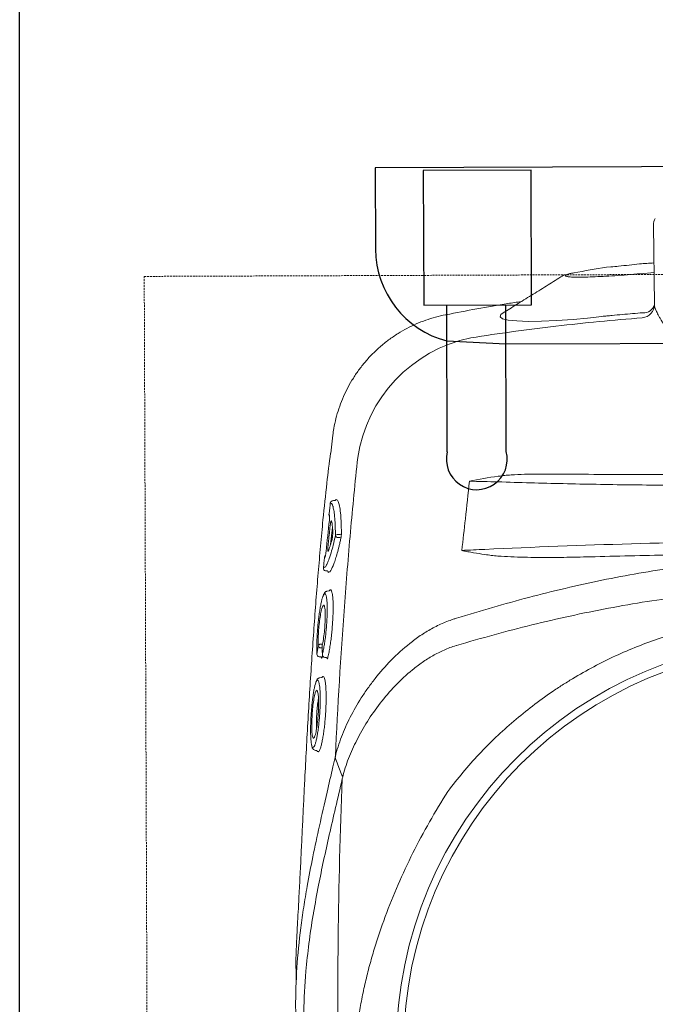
# Model space of a CAD drawing. Header units: inches. Extents: x 1703 to 137267, y -37098 to 14102.
# Tile 61 of 142: x 65373 to 65540, y 7803 to 8061. Entities that reach past the tile are written whole.
import ezdxf

# ---------------------------------------------------------------- set-up
doc = ezdxf.new("R2010")
doc.units = ezdxf.units.IN
doc.header["$MEASUREMENT"] = 0
doc.linetypes.add('11aa1PB-bd$0$11aa1PB-af$0$TRATTEGGIATA', pattern=[0.75, 0.5, -0.25])
doc.layers.add('CKD Equipments', color=252, linetype='Continuous', lineweight=0)
doc.layers.add('FAINTEQUIP', color=252, linetype='Continuous', lineweight=0)
doc.layers.add('elevation line', color=1, linetype='Continuous')
doc.layers.add('EQUIPMENT', color=1, linetype='Continuous')

# ---------------------------------------------------------------- blocks, each defined once
blk = doc.blocks.new('G$C62143A14')
at = {"linetype": 'Continuous', "lineweight": 0}
for p, q in [((133.76, 441.62), (133.99, 420.82)), ((113.93, 429.31), (112.94, 429.15)), ((130.32, 428.9), (133.9, 429.19)), ((79.21, 418.06), (79.21, 418.06)), ((49.55, 386.51), (49, 381.81)), ((49.57, 386.5), (49.57, 386.51)), ((50.37, 369.67), (50.78, 369.47)), ((48.88, 368.7), (48.87, 368.69)), ((49.39, 369.29), (49.5, 369.31)), ((49.44, 362.37), (48.95, 357.79)), ((50.85, 360.49), (51.48, 360.49)), ((51.33, 359.64), (50.86, 359.63)), ((47.71, 350.93), (47.62, 350.94)), ((47.68, 350.93), (48.05, 350.9)), ((48.57, 345.63), (48.03, 345.57)), ((45.34, 329.13), (45.33, 329.04)), ((45.95, 328.38), (46.32, 328.34)), ((46.82, 328.73), (46.75, 328.33)), ((46.79, 328.96), (46.78, 328.89)), ((47.41, 328.22), (47.77, 328.17)), ((46.65, 322.92), (46.12, 322.87)), ((44.97, 303.8), (45.36, 303.77)), ((45.65, 303.41), (45.51, 303.55)), ((45.8, 303.47), (45.65, 303.41)), ((49.57, 299.48), (50.21, 302.26))]:
    blk.add_line(p, q, dxfattribs=at)
at = {"linetype": 'Continuous', "lineweight": 0, "flags": 128}
for points in [[(94.26, 418.59), (93.66, 418.2), (93.46, 417.59), (94.13, 417.09), (95.62, 416.73), (97.89, 416.49), (100.81, 416.39), (104.33, 416.43), (108.32, 416.6), (112.67, 416.91), (116.39, 417.25), (120.19, 417.68), (120.19, 417.68), (120.19, 417.68)], [(50.36, 301.27), (50.36, 301.27), (50.36, 301.27)], [(51.87, 297.29), (51.12, 299.29), (50.37, 301.26)]]:
    blk.add_lwpolyline(points, dxfattribs=at)
at = {"linetype": 'Continuous', "lineweight": 0}
for radius in [106.93, 105]:
    blk.add_circle((173.18, 226), radius, dxfattribs=at)
for centre, radius, start, end in [((137.26, 441.66), 3.5, 149.6525, 180.6162), ((130.52, 420.79), 3.47, 274.6644, 0.6066), ((131.16, 421.56), 2.92, 266.0995, 345.287), ((93.4, 375.11), 37.74, 101.688, 171.5562), ((49.57, 368.62), 0.7, 105.1816, 173.5015), ((49.57, 368.62), 0.695, 105.2693, 173.8356), ((49.23, 365.55), 0.7, 173.3804, 218.7703), ((50.81, 359.83), 0.662, 86.742, 152.268), ((50.9, 360.34), 0.71, 196.8739, 266.2326), ((51.31, 359.28), 0.355, 16.969, 86.1806), ((51.49, 360.82), 0.331, 266.795, 332.1856), ((48.04, 354.42), 0.696, 128.4109, 174.5774), ((47.76, 351.62), 0.697, 174.0499, 258.4519), ((46.34, 331.01), 0.662, 90.4906, 162.5797), ((46.36, 331.4), 0.685, 195.9711, 268.143), ((46.03, 329.07), 0.7, 182.9235, 263.468), ((47.48, 328.91), 0.7, 181.8037, 263.5226)]:
    blk.add_arc(centre, radius, start, end, dxfattribs=at)
for points, knots in [([(133.87, 431.73), (132.61, 431.65), (129.52, 431.46), (126.44, 431.07), (124.61, 430.84)], [0, 0, 0, 0, 0.406128, 1, 1, 1, 1]), ([(112.72, 429.1), (112.54, 429.08), (112.03, 428.98), (111.21, 428.78), (110.45, 428.55), (109.86, 428.32), (109.52, 428.12), (109.39, 428.05)], [0, 0, 0, 0, 0.100787, 0.407598, 0.731303, 0.895894, 1, 1, 1, 1]), ([(112.94, 429.15), (112.46, 429.05), (111.51, 428.84), (110.75, 428.57), (110.53, 428.34), (110.88, 428.16), (111.82, 428.04), (113.29, 427.99), (115.28, 427.99), (117.7, 428.06), (120.5, 428.19), (123.59, 428.37), (126.9, 428.61), (129.18, 428.8), (130.32, 428.9)], [0, 0, 0, 0, 0.082617, 0.165235, 0.248974, 0.332713, 0.416293, 0.499873, 0.583402, 0.66693, 0.750192, 0.833453, 0.916727, 1, 1, 1, 1]), ([(124.61, 430.86), (123.92, 430.81), (120.23, 430.56), (116.76, 429.87), (113.93, 429.31)], [0, 0, 0, 0, 0.187713, 1, 1, 1, 1]), ([(109.39, 428.05), (108.12, 427.23), (105.58, 425.64), (101.69, 423.22), (97.89, 420.88), (95.41, 419.35), (94.24, 418.63)], [0, 0, 0, 0, 0.253353, 0.510138, 0.769176, 1, 1, 1, 1]), ([(99.02, 421.57), (97.86, 421.41), (91.22, 420.48), (84.64, 419.17), (79.21, 418.1)], [0, 0, 0, 0, 0.174606, 1, 1, 1, 1]), ([(120.19, 417.68), (120.42, 417.7), (120.64, 417.73), (121.09, 417.77), (121.76, 417.84), (123.33, 417.99), (124.68, 418.11), (127.37, 418.36), (129.17, 418.51), (130.97, 418.65)], [0, 0, 0, 0, 0.0625, 0.0625, 0.125, 0.25, 0.5, 0.5, 1, 1, 1, 1]), ([(133.99, 420.82), (134, 420.37), (134.2, 419.77), (134.72, 418.63), (134.93, 418.21), (135.3, 417.53), (135.44, 417.29), (135.72, 416.8), (135.87, 416.55), (136.64, 415.25), (137.37, 414.09), (138.58, 412.21), (139, 411.55), (139.88, 410.19), (140.34, 409.49), (141.72, 407.33), (142.68, 405.82), (144.62, 402.65), (145.6, 400.98), (147.49, 397.46), (148.39, 395.64), (149.56, 392.78), (149.93, 391.81), (150.58, 389.81), (150.87, 388.79), (151.1, 387.73)], [0, 0, 0, 0, 0.125, 0.125, 0.1875, 0.1875, 0.21875, 0.21875, 0.25, 0.25, 0.375, 0.375, 0.4375, 0.4375, 0.5, 0.5, 0.625, 0.625, 0.75, 0.75, 0.875, 0.875, 0.9375, 0.9375, 1, 1, 1, 1]), ([(79.19, 418.13), (79.18, 418.13), (78.27, 417.99), (76.52, 417.53), (73.94, 416.74), (71.43, 415.74), (68.99, 414.57), (66.56, 413.17), (64.18, 411.55), (61.88, 409.7), (59.76, 407.69), (57.83, 405.55), (56.09, 403.3), (54.54, 400.95), (53.19, 398.52), (52.04, 396.03), (51.09, 393.49), (50.34, 390.91), (49.81, 388.58), (49.62, 387.11), (49.54, 386.51)], [0, 0, 0, 0, 0.001134, 0.05921, 0.117416, 0.175724, 0.234114, 0.292568, 0.357035, 0.420781, 0.483687, 0.545808, 0.607185, 0.667848, 0.727816, 0.787098, 0.845698, 0.903609, 0.960817, 1, 1, 1, 1]), ([(85.76, 412.06), (89.48, 412.63), (96.91, 413.75), (108.15, 415.16), (119.44, 416.38), (127.01, 417.01), (130.8, 417.33)], [0, 0, 0, 0, 0.249615, 0.499229, 0.749615, 1, 1, 1, 1]), ([(120.19, 417.68), (120.19, 417.68), (120.19, 417.68), (120.19, 417.68), (120.19, 417.68), (120.19, 417.68), (120.19, 417.68)], [0.00000000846, 0.00000000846, 0.00000000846, 0.00000000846, 0.000000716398, 0.000000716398, 0.000000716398, 0.000001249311, 0.000001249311, 0.000001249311, 0.000001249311]), ([(120.19, 417.68), (120.19, 417.68), (120.19, 417.68), (120.19, 417.68), (120.19, 417.68), (120.19, 417.68)], [0, 0, 0, 0, 0.051824, 0.658198, 1, 1, 1, 1]), ([(48.93, 381.81), (48.6, 379.21), (47.9, 373.59), (47.04, 365.37), (46.3, 357.46), (45.69, 350.42), (45.11, 343.22), (44.57, 335.88), (44.05, 328.44), (43.55, 320.81), (43.08, 313.03), (42.64, 305.12), (42.26, 298.03), (41.95, 291.8), (41.68, 286.4), (41.42, 281.01), (41.15, 275.42), (40.92, 270.71), (40.72, 266.92), (40.56, 263.77), (40.38, 260.45), (40.21, 257.38), (40.08, 254.83), (39.98, 252.7), (39.9, 250.79), (39.84, 248.9), (39.83, 247.83), (39.91, 243.32)], [0, 0, 0, 0, 0.063316, 0.137046, 0.187379, 0.237747, 0.288072, 0.337874, 0.387718, 0.437523, 0.488782, 0.540075, 0.591317, 0.625909, 0.660493, 0.695746, 0.730982, 0.771161, 0.791716, 0.812265, 0.841912, 0.872106, 0.896195, 0.920292, 0.944907, 0.969526, 1, 1, 1, 1]), ([(50.21, 302.26), (50.81, 315.39), (51.6, 328.49), (53.06, 348.08), (53.59, 354.61), (54.76, 367.64), (55.39, 374.15), (56.07, 380.65)], [0, 0, 0, 0, 0.5, 0.5, 0.75, 0.75, 1, 1, 1, 1]), ([(92.96, 375.75), (93.53, 375.83), (94.1, 375.9), (95.25, 376.01), (95.82, 376.05), (97.55, 376.17), (98.7, 376.22), (102.15, 376.32), (104.46, 376.33), (106.77, 376.32)], [0, 0, 0, 0, 0.125, 0.125, 0.25, 0.25, 0.5, 0.5, 1, 1, 1, 1]), ([(106.77, 376.32), (114.3, 376.26), (121.85, 376.22), (136.97, 376.2), (144.55, 376.21), (152.13, 376.25)], [0, 0, 0, 0, 0.5, 0.5, 1, 1, 1, 1]), ([(162.82, 373.38), (156.9, 373.34), (151, 373.33), (139.22, 373.37), (133.34, 373.42), (121.64, 373.56), (115.82, 373.67), (104.29, 373.93), (98.57, 374.08), (92.89, 374.27)], [0, 0, 0, 0, 0.25, 0.25, 0.5, 0.5, 0.75, 0.75, 1, 1, 1, 1]), ([(50.29, 369.5), (50.3, 369.54), (50.33, 369.64), (50.35, 369.66), (50.37, 369.67)], [0, 0, 0, 0, 0.370215, 1, 1, 1, 1]), ([(48.88, 368.7), (48.82, 368.23), (48.77, 367.77), (48.72, 367.3), (48.66, 366.75), (48.59, 366.19), (48.53, 365.63)], [0, 0, 0, 0, 0.002, 0.002, 0.002, 0.004411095, 0.004411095, 0.004411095, 0.004411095]), ([(49.6, 367.67), (49.59, 367.74), (49.53, 368), (49.39, 368.32), (49.17, 368.7), (48.97, 368.7), (48.88, 368.7)], [0, 0, 0, 0, 0.074197, 0.28708, 0.641001, 1, 1, 1, 1]), ([(50.1, 369.38), (50.05, 369.37), (49.84, 369.35), (49.64, 369.33), (49.5, 369.31)], [0, 0, 0, 0, 0.205831, 1, 1, 1, 1]), ([(50.22, 360.13), (50.21, 360.96), (50.19, 362.64), (50.06, 364.8), (49.87, 366.58), (49.69, 367.32), (49.6, 367.67)], [0, 0, 0, 0, 0.240852, 0.487107, 0.75984, 1, 1, 1, 1]), ([(50.29, 369.5), (50.29, 369.5), (50.29, 369.5), (50.29, 369.49), (50.28, 369.48), (50.23, 369.43), (50.15, 369.38), (50.1, 369.38), (50.1, 369.38)], [0, 0, 0, 0, 0.014276, 0.209132, 0.380371, 0.579352, 0.841929, 1, 1, 1, 1]), ([(50.78, 369.47), (50.91, 369.23), (51.16, 368.75), (51.45, 367.18), (51.6, 365.66), (51.7, 364.15), (51.76, 362.77), (51.78, 361.37), (51.79, 360.67)], [0, 0, 0, 0, 0.21968, 0.439192, 0.658685, 0.696773, 0.849384, 1, 1, 1, 1]), ([(48.64, 365.54), (48.66, 365.53), (48.67, 365.47), (48.69, 365.36), (48.69, 365.31), (48.69, 365.21), (48.69, 365.15), (48.69, 365.02), (48.69, 364.96), (48.68, 364.81), (48.68, 364.74), (48.66, 364.5), (48.65, 364.33), (48.63, 364.16)], [0, 0, 0, 0, 0.25, 0.25, 0.375, 0.375, 0.5, 0.5, 0.625, 0.625, 0.75, 0.75, 1, 1, 1, 1]), ([(48.27, 357.44), (48.32, 357.9), (48.37, 358.37), (48.42, 358.83), (48.56, 360.13), (48.7, 361.42), (48.84, 362.72)], [0, 0, 0, 0, 0.002, 0.002, 0.002, 0.00758254, 0.00758254, 0.00758254, 0.00758254]), ([(48.84, 362.72), (48.86, 362.83), (48.87, 362.94), (48.9, 363.16), (48.92, 363.26), (48.95, 363.45), (48.97, 363.55), (49.01, 363.71), (49.02, 363.78), (49.08, 363.96), (49.11, 364.04), (49.16, 364.08), (49.17, 364.08), (49.2, 364.05), (49.21, 364.03), (49.21, 363.99)], [0, 0, 0, 0, 0.125, 0.125, 0.25, 0.25, 0.375, 0.375, 0.5, 0.5, 0.75, 0.75, 0.875, 0.875, 1, 1, 1, 1]), ([(49.21, 363.99), (49.25, 363.83), (49.29, 363.65), (49.35, 363.26), (49.38, 363.04), (49.45, 362.33), (49.49, 361.79), (49.52, 361.18)], [0, 0, 0, 0, 0.25, 0.25, 0.5, 0.5, 1, 1, 1, 1]), ([(48.01, 352.76), (48.15, 353.07), (48.49, 353.78), (49.05, 355.5), (49.64, 357.64), (50.03, 359.3), (50.22, 360.13)], [0, 0, 0, 0, 0.220226, 0.504612, 0.749666, 1, 1, 1, 1]), ([(51.65, 359.39), (51.61, 359.21), (51.57, 359.04), (51.49, 358.69), (51.37, 358.18), (51.25, 357.69), (51.02, 356.75), (50.86, 356.15), (50.56, 355.04), (50.4, 354.53), (50.1, 353.57), (49.95, 353.14), (49.52, 351.99), (49.25, 351.42), (48.94, 350.94), (48.88, 350.86), (48.76, 350.72), (48.7, 350.66), (48.53, 350.54), (48.43, 350.5), (48.33, 350.52)], [0, 0, 0, 0, 0.03125, 0.03125, 0.0625, 0.125, 0.125, 0.25, 0.25, 0.375, 0.375, 0.5, 0.5, 0.75, 0.75, 0.8125, 0.8125, 0.875, 0.875, 1, 1, 1, 1]), ([(49.52, 361.18), (49.52, 361.11), (49.52, 361.04), (49.52, 360.88), (49.52, 360.79), (49.51, 360.61), (49.5, 360.52), (49.49, 360.32), (49.48, 360.23), (49.46, 360.03), (49.45, 359.93), (49.42, 359.74), (49.41, 359.64), (49.38, 359.46), (49.36, 359.38), (49.33, 359.22), (49.31, 359.14), (49.3, 359.08)], [0, 0, 0, 0, 0.125, 0.125, 0.25, 0.25, 0.375, 0.375, 0.5, 0.5, 0.625, 0.625, 0.75, 0.75, 0.875, 0.875, 1, 1, 1, 1]), ([(51.79, 360.67), (51.79, 360.58), (51.79, 360.47), (51.77, 360.25), (51.76, 360.14), (51.74, 359.91), (51.72, 359.79), (51.69, 359.58), (51.67, 359.48), (51.65, 359.39)], [0, 0, 0, 0, 0.25, 0.25, 0.5, 0.5, 0.75, 0.75, 1, 1, 1, 1]), ([(48.36, 356.13), (48.33, 356.05), (48.29, 356.03), (48.26, 356.07), (48.25, 356.1), (48.23, 356.17), (48.22, 356.23), (48.22, 356.36), (48.21, 356.43), (48.21, 356.6), (48.22, 356.69), (48.22, 356.89), (48.23, 357), (48.25, 357.22), (48.26, 357.33), (48.27, 357.44)], [0, 0, 0, 0, 0.25, 0.25, 0.375, 0.375, 0.5, 0.5, 0.625, 0.625, 0.75, 0.75, 0.875, 0.875, 1, 1, 1, 1]), ([(49.3, 359.08), (49.22, 358.75), (49.13, 358.45), (48.97, 357.88), (48.89, 357.61), (48.66, 356.87), (48.5, 356.46), (48.36, 356.13)], [0, 0, 0, 0, 0.25, 0.25, 0.5, 0.5, 1, 1, 1, 1]), ([(89.48, 356.56), (102.2, 357.15), (115.02, 357.64), (140.91, 358.4), (153.96, 358.68), (167.14, 358.84)], [0, 0, 0, 0, 0.5, 0.5, 1, 1, 1, 1]), ([(47.35, 354.48), (47.3, 354.02), (47.25, 353.55), (47.21, 353.09), (47.16, 352.63), (47.11, 352.16), (47.07, 351.7)], [0, 0, 0, 0, 0.002, 0.002, 0.002, 0.003999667, 0.003999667, 0.003999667, 0.003999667]), ([(47.76, 355.99), (47.74, 355.82), (47.72, 355.65), (47.69, 355.41), (47.68, 355.33), (47.65, 355.19), (47.64, 355.12), (47.61, 354.99), (47.6, 354.93), (47.57, 354.82), (47.56, 354.77), (47.52, 354.65), (47.5, 354.6), (47.48, 354.58)], [0, 0, 0, 0, 0.25, 0.25, 0.375, 0.375, 0.5, 0.5, 0.625, 0.625, 0.75, 0.75, 1, 1, 1, 1]), ([(83.55, 356.23), (83.51, 356.25), (83.46, 356.26), (83.42, 356.27), (83.41, 356.28), (83.41, 356.28), (83.4, 356.28)], [0, 0, 0, 0, 0.0001941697, 0.0001941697, 0.0001941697, 0.0002311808, 0.0002311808, 0.0002311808, 0.0002311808]), ([(89.45, 355.2), (88.46, 355.35), (87.48, 355.52), (86, 355.77), (85.51, 355.86), (84.77, 355.99), (84.53, 356.03), (84.16, 356.1), (84.04, 356.13), (83.85, 356.16), (83.79, 356.17), (83.67, 356.2), (83.61, 356.21), (83.55, 356.23)], [0, 0, 0, 0, 0.5, 0.5, 0.75, 0.75, 0.875, 0.875, 0.9375, 0.9375, 0.96875, 0.96875, 1, 1, 1, 1]), ([(117.12, 354.6), (114.8, 354.54), (112.49, 354.49), (107.86, 354.43), (105.55, 354.42), (100.93, 354.46), (98.63, 354.5), (95.17, 354.66), (94.02, 354.72), (92.3, 354.86), (91.73, 354.91), (90.59, 355.04), (90.02, 355.11), (89.45, 355.2)], [0, 0, 0, 0, 0.25, 0.25, 0.5, 0.5, 0.75, 0.75, 0.875, 0.875, 0.9375, 0.9375, 1, 1, 1, 1]), ([(158.9, 355.44), (151.92, 355.34), (144.94, 355.22), (131.01, 354.94), (124.06, 354.78), (117.12, 354.6)], [0, 0, 0, 0, 0.5, 0.5, 1, 1, 1, 1]), ([(47.07, 351.7), (47.19, 351.73), (47.44, 351.79), (47.76, 352.19), (47.97, 352.67), (48.01, 352.76)], [0, 0, 0, 0, 0.4433, 0.896253, 1, 1, 1, 1]), ([(82.05, 338.49), (88.31, 340.43), (94.62, 342.26), (104.17, 344.77), (107.37, 345.57), (113.78, 347.08), (117, 347.79), (126.68, 349.77), (133.19, 350.9), (143.02, 352.25), (146.31, 352.64), (152.9, 353.29), (156.2, 353.56), (159.5, 353.76)], [0, 0, 0, 0, 0.25, 0.25, 0.375, 0.375, 0.5, 0.5, 0.75, 0.75, 0.875, 0.875, 1, 1, 1, 1]), ([(48.05, 350.9), (48.08, 350.89), (48.15, 350.88), (48.22, 350.82), (48.27, 350.76), (48.29, 350.71), (48.29, 350.69), (48.29, 350.69), (48.29, 350.69)], [0, 0, 0, 0, 0.175463, 0.400939, 0.589495, 0.747071, 0.890518, 1, 1, 1, 1]), ([(48.33, 350.52), (48.33, 350.53), (48.31, 350.55), (48.29, 350.61), (48.29, 350.69), (48.29, 350.69)], [0, 0, 0, 0, 0.3650586, 0.9797373, 1, 1, 1, 1]), ([(47.01, 344.4), (46.98, 344.33), (46.88, 344.11), (46.69, 343.49), (46.46, 342.54), (46.24, 341.39), (46.03, 340.08), (45.84, 338.67), (45.67, 337.16), (45.53, 335.62), (45.42, 334.09), (45.34, 332.62), (45.3, 331.25), (45.3, 330.07), (45.32, 329.43), (45.34, 329.13)], [0, 0, 0, 0, 0.034967, 0.11668, 0.198521, 0.28284, 0.363401, 0.446271, 0.52675, 0.609595, 0.689692, 0.772207, 0.85087, 0.93183, 1, 1, 1, 1]), ([(46.79, 328.96), (46.87, 329.3), (47.03, 330), (47.26, 331.25), (47.48, 332.65), (47.66, 334.12), (47.82, 335.66), (47.94, 337.19), (48.02, 338.69), (48.07, 340.09), (48.07, 341.38), (48.03, 342.5), (47.95, 343.44), (47.87, 344.05), (47.8, 344.27), (47.79, 344.33)], [0, 0, 0, 0, 0.081121, 0.164592, 0.245691, 0.329206, 0.409093, 0.49132, 0.570813, 0.652715, 0.73066, 0.81084, 0.889237, 0.969944, 1, 1, 1, 1]), ([(48.03, 345.57), (47.98, 345.55), (47.79, 345.55), (47.54, 345.37), (47.32, 345.13), (47.17, 344.9), (47.09, 344.69), (47.01, 344.4)], [0, 0, 0, 0, 0.085263, 0.298133, 0.53129, 0.85157, 1, 1, 1, 1]), ([(47.79, 344.33), (47.76, 344.44), (47.68, 344.73), (47.54, 344.94), (47.34, 344.96), (47.17, 344.77), (47.05, 344.49), (47.01, 344.4)], [0, 0, 0, 0, 0.142974, 0.381895, 0.621008, 0.867279, 1, 1, 1, 1]), ([(49.13, 345.73), (49.16, 345.68), (49.25, 345.55), (49.38, 345.02), (49.51, 344.18), (49.59, 343.09), (49.63, 341.8), (49.62, 340.35), (49.57, 338.78), (49.47, 337.13), (49.34, 335.45), (49.17, 333.78), (48.96, 332.16), (48.73, 330.64), (48.47, 329.22), (48.28, 328.43), (48.19, 328.03)], [0, 0, 0, 0, 0.036944, 0.111064, 0.185167, 0.25898, 0.332797, 0.405887, 0.478972, 0.551758, 0.624553, 0.69822, 0.771885, 0.845998, 0.920119, 1, 1, 1, 1]), ([(48.57, 345.63), (48.57, 345.63), (48.63, 345.76), (48.69, 345.8), (48.74, 345.83)], [0, 0, 0, 0, 0.031421, 1, 1, 1, 1]), ([(48.74, 345.83), (48.76, 345.86), (48.87, 345.99), (49, 345.97), (49.09, 345.79), (49.13, 345.73)], [0, 0, 0, 0, 0.160118, 0.714475, 1, 1, 1, 1]), ([(162.9, 345.95), (156.01, 345.65), (149.15, 345.08), (138.9, 343.85), (135.48, 343.38), (128.69, 342.33), (125.3, 341.74), (115.17, 339.84), (108.47, 338.36), (98.51, 335.9), (95.2, 335.04), (88.61, 333.25), (85.33, 332.31), (82.06, 331.35)], [0, 0, 0, 0, 0.25, 0.25, 0.375, 0.375, 0.5, 0.5, 0.75, 0.75, 0.875, 0.875, 1, 1, 1, 1]), ([(45.71, 331.21), (45.69, 331.75), (45.67, 332.78), (45.76, 334.81), (45.94, 336.87), (46.19, 338.84), (46.49, 340.42), (46.71, 341.33), (46.82, 341.49), (46.83, 341.5)], [0, 0, 0, 0, 0.170858, 0.332147, 0.492014, 0.656195, 0.819988, 0.986588, 1, 1, 1, 1]), ([(47.35, 341.5), (47.4, 341.27), (47.51, 340.77), (47.56, 339.28), (47.52, 337.42), (47.37, 335.36), (47.13, 333.35), (46.9, 331.99), (46.76, 331.38), (46.73, 331.23)], [0, 0, 0, 0, 0.140566, 0.301933, 0.463305, 0.622013, 0.785773, 0.94855, 1, 1, 1, 1]), ([(46.83, 341.5), (46.92, 341.67), (47.11, 342.02), (47.29, 341.92), (47.35, 341.55), (47.35, 341.5)], [0, 0, 0, 0, 0.4462454, 0.9349282, 1, 1, 1, 1]), ([(79.75, 293.03), (82.31, 296.45), (85.04, 299.7), (90.82, 305.84), (93.86, 308.74), (100.26, 314.21), (103.61, 316.77), (108.01, 319.76), (108.9, 320.35), (110.69, 321.5), (111.6, 322.06), (114.34, 323.72), (116.19, 324.76), (121.81, 327.74), (125.65, 329.52), (133.49, 332.64), (137.5, 334), (142.63, 335.43), (143.66, 335.7), (145.73, 336.21), (146.78, 336.46), (149.91, 337.15), (152, 337.55), (158.29, 338.58), (162.49, 339.04), (166.97, 339.32)], [0, 0, 0, 0, 0.125, 0.125, 0.25, 0.25, 0.375, 0.375, 0.40625, 0.40625, 0.4375, 0.4375, 0.5, 0.5, 0.625, 0.625, 0.75, 0.75, 0.78125, 0.78125, 0.8125, 0.8125, 0.875, 0.875, 1, 1, 1, 1]), ([(50.2, 302.21), (50.41, 303.06), (50.64, 303.91), (51.18, 305.63), (51.48, 306.49), (52.46, 309.06), (53.22, 310.78), (54.96, 314.19), (55.94, 315.9), (57.56, 318.43), (58.13, 319.28), (59.03, 320.54), (59.34, 320.96), (59.96, 321.8), (60.29, 322.21), (61.93, 324.29), (63.33, 325.9), (66.37, 329.01), (68, 330.49), (70.64, 332.59), (71.56, 333.27), (73.48, 334.56), (74.47, 335.17), (76.51, 336.3), (77.56, 336.82), (79.2, 337.51), (79.75, 337.73), (80.6, 338.03), (80.88, 338.13), (81.46, 338.31), (81.75, 338.4), (82.04, 338.48)], [0, 0, 0, 0, 0.0625, 0.0625, 0.125, 0.125, 0.25, 0.25, 0.375, 0.375, 0.4375, 0.4375, 0.46875, 0.46875, 0.5, 0.5, 0.625, 0.625, 0.75, 0.75, 0.8125, 0.8125, 0.875, 0.875, 0.9375, 0.9375, 0.96875, 0.96875, 0.984375, 0.984375, 1, 1, 1, 1]), ([(45.34, 329.13), (45.4, 329.49), (45.46, 329.84), (45.52, 330.2), (45.58, 330.54), (45.64, 330.87), (45.71, 331.21)], [0, 0, 0, 0, 0.002000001, 0.002000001, 0.002000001, 0.003901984, 0.003901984, 0.003901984, 0.003901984]), ([(46.33, 331.68), (46.41, 331.68), (46.49, 331.68), (46.57, 331.68), (46.69, 331.69), (46.81, 331.69), (46.83, 331.69)], [0.0007933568, 0.0007933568, 0.0007933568, 0.0007933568, 0.0011395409, 0.0011395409, 0.0011395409, 0.0016472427, 0.0016472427, 0.0016472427, 0.0016472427]), ([(46.73, 331.23), (46.74, 330.87), (46.75, 330.51), (46.76, 330.15), (46.77, 329.75), (46.78, 329.36), (46.79, 328.96)], [0, 0, 0, 0, 0.002000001, 0.002000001, 0.002000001, 0.004171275, 0.004171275, 0.004171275, 0.004171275]), ([(81.91, 331.3), (81.36, 331.14), (80.83, 330.96), (79.77, 330.57), (79.26, 330.35), (77.73, 329.68), (76.75, 329.18), (75.33, 328.37), (74.86, 328.09), (73.94, 327.5), (73.48, 327.2), (72.15, 326.27), (71.29, 325.63), (68.84, 323.63), (67.32, 322.21), (64.5, 319.27), (63.18, 317.74), (60.74, 314.58), (59.62, 312.99), (57.58, 309.77), (56.66, 308.15), (55.43, 305.71), (55.04, 304.9), (54.31, 303.27), (53.97, 302.45), (53.04, 300), (52.53, 298.38), (52.13, 296.78)], [0, 0, 0, 0, 0.03125, 0.03125, 0.0625, 0.0625, 0.125, 0.125, 0.15625, 0.15625, 0.1875, 0.1875, 0.25, 0.25, 0.375, 0.375, 0.5, 0.5, 0.625, 0.625, 0.75, 0.75, 0.8125, 0.8125, 0.875, 0.875, 1, 1, 1, 1]), ([(46.32, 328.34), (46.36, 328.33), (46.44, 328.31), (46.52, 328.25), (46.56, 328.19), (46.57, 328.18), (46.57, 328.17), (46.57, 328.17), (46.57, 328.16)], [0, 0, 0, 0, 0.254985, 0.463826, 0.637296, 0.783337, 0.926867, 1, 1, 1, 1]), ([(46.74, 330.72), (46.69, 330.72), (46.56, 330.72), (46.42, 330.72), (46.34, 330.72)], [0, 0, 0, 0, 0.397181, 1, 1, 1, 1]), ([(46.75, 328.33), (46.73, 328.23), (46.71, 328.14), (46.67, 328.01), (46.66, 327.97), (46.63, 327.96), (46.62, 327.96), (46.61, 327.98), (46.6, 327.99), (46.59, 328.04), (46.58, 328.07), (46.58, 328.14), (46.58, 328.15), (46.57, 328.16)], [0, 0, 0, 0, 0.25, 0.25, 0.5, 0.5, 0.625, 0.625, 0.75, 0.75, 0.875, 0.875, 1, 1, 1, 1]), ([(47.77, 328.17), (47.78, 328.17), (47.82, 328.17), (47.9, 328.14), (47.97, 328.08), (48.01, 328.02), (48.01, 328), (48.01, 327.99), (48.01, 327.99)], [0, 0, 0, 0, 0.005493, 0.289143, 0.515025, 0.705708, 0.87243, 1, 1, 1, 1]), ([(48.19, 328.03), (48.18, 327.98), (48.15, 327.87), (48.1, 327.78), (48.05, 327.81), (48.02, 327.89), (48.01, 327.98), (48.01, 327.99)], [0, 0, 0, 0, 0.170931, 0.43557, 0.700344, 0.964272, 1, 1, 1, 1]), ([(47.15, 323.14), (47.22, 323.01), (47.36, 322.78), (47.52, 322.03), (47.64, 321.1), (47.73, 319.94), (47.78, 318.6), (47.78, 317.11), (47.75, 315.53), (47.67, 313.89), (47.55, 312.24), (47.4, 310.61), (47.22, 309.05), (47.01, 307.61), (46.77, 306.32), (46.53, 305.23), (46.28, 304.37), (46.03, 303.74), (45.88, 303.56), (45.8, 303.47)], [0, 0, 0, 0, 0.066966, 0.12566, 0.184351, 0.242449, 0.30055, 0.358196, 0.415842, 0.473121, 0.530398, 0.588231, 0.646066, 0.704525, 0.762985, 0.822038, 0.881088, 0.940546, 1, 1, 1, 1]), ([(46.65, 322.92), (46.66, 322.94), (46.72, 323.08), (46.78, 323.12), (46.83, 323.14)], [0, 0, 0, 0, 0.269637, 1, 1, 1, 1]), ([(46.83, 323.14), (46.86, 323.17), (46.97, 323.31), (47.07, 323.21), (47.15, 323.14)], [0, 0, 0, 0, 0.258674, 1, 1, 1, 1]), ([(45.11, 321.69), (45.09, 321.64), (45, 321.45), (44.84, 320.86), (44.63, 319.96), (44.44, 318.85), (44.25, 317.58), (44.09, 316.19), (43.95, 314.73), (43.84, 313.22), (43.76, 311.73), (43.71, 310.29), (43.69, 308.94), (43.71, 307.72), (43.77, 306.65), (43.85, 305.81), (43.93, 305.27), (43.99, 305.12), (44, 305.09)], [0, 0, 0, 0, 0.023226, 0.092931, 0.162639, 0.232676, 0.302714, 0.372201, 0.441684, 0.510683, 0.579678, 0.648044, 0.716408, 0.784299, 0.852186, 0.919822, 0.987451, 1, 1, 1, 1]), ([(44.77, 305.11), (44.81, 305.22), (44.93, 305.5), (45.13, 306.21), (45.35, 307.2), (45.55, 308.37), (45.74, 309.69), (45.91, 311.11), (46.04, 312.6), (46.14, 314.11), (46.21, 315.58), (46.24, 316.99), (46.22, 318.29), (46.18, 319.46), (46.1, 320.44), (46, 321.18), (45.92, 321.48), (45.89, 321.6)], [0, 0, 0, 0, 0.045419, 0.115839, 0.186799, 0.257754, 0.32863, 0.399501, 0.469663, 0.539816, 0.608957, 0.678085, 0.746838, 0.815591, 0.884388, 0.95319, 1, 1, 1, 1]), ([(46.12, 322.87), (46.08, 322.84), (45.89, 322.85), (45.64, 322.67), (45.42, 322.43), (45.27, 322.2), (45.19, 321.99), (45.11, 321.69)], [0, 0, 0, 0, 0.0760045, 0.2920195, 0.5221541, 0.8303026, 1, 1, 1, 1]), ([(45.89, 321.6), (45.87, 321.66), (45.81, 321.92), (45.67, 322.18), (45.47, 322.26), (45.28, 322.08), (45.16, 321.8), (45.11, 321.69)], [0, 0, 0, 0, 0.074975, 0.308763, 0.600633, 0.840221, 1, 1, 1, 1]), ([(44.19, 307.56), (44.18, 307.58), (44.1, 307.78), (44.03, 308.8), (43.99, 310.49), (44.06, 312.55), (44.21, 314.67), (44.44, 316.66), (44.72, 318.23), (44.92, 319.03), (45.02, 319.2), (45.03, 319.21)], [0, 0, 0, 0, 0.015121, 0.155418, 0.294804, 0.433435, 0.572075, 0.71203, 0.853105, 0.994782, 1, 1, 1, 1]), ([(45.51, 319.2), (45.57, 319.04), (45.69, 318.64), (45.79, 317.29), (45.81, 315.44), (45.72, 313.35), (45.53, 311.24), (45.28, 309.37), (44.99, 307.95), (44.8, 307.52), (44.72, 307.33)], [0, 0, 0, 0, 0.0984, 0.230543, 0.361452, 0.492139, 0.623641, 0.756097, 0.8899, 1, 1, 1, 1]), ([(45.03, 319.21), (45.08, 319.31), (45.23, 319.62), (45.41, 319.65), (45.5, 319.28), (45.51, 319.2)], [0, 0, 0, 0, 0.294516, 0.862877, 1, 1, 1, 1]), ([(45.26, 309.38), (45.24, 309.62), (45.2, 310.29), (45.23, 311.82), (45.32, 313.71), (45.49, 315.53), (45.65, 316.8), (45.75, 317.23), (45.77, 317.32)], [0, 0, 0, 0, 0.1171914, 0.3236173, 0.5316923, 0.7421657, 0.9517971, 1, 1, 1, 1]), ([(44.47, 307), (44.44, 307.01), (44.33, 307.03), (44.25, 307.33), (44.19, 307.56)], [0, 0, 0, 0, 0.26459, 1, 1, 1, 1]), ([(44, 305.09), (44.04, 304.8), (44.09, 304.57), (44.21, 304.32), (44.42, 304.02), (44.64, 303.9), (44.97, 303.8)], [0, 0, 0, 0, 0.150992, 0.540293, 0.796534, 1, 1, 1, 1]), ([(44, 305.09), (44.04, 304.95), (44.14, 304.63), (44.26, 304.57), (44.32, 304.54)], [0, 0, 0, 0, 0.453626, 1, 1, 1, 1]), ([(44.32, 304.54), (44.44, 304.58), (44.58, 304.62), (44.74, 305.04), (44.77, 305.11)], [0, 0, 0, 0, 0.8365957, 1, 1, 1, 1]), ([(44.72, 307.33), (44.7, 307.27), (44.61, 307.01), (44.53, 307.01), (44.47, 307)], [0, 0, 0, 0, 0.212645, 1, 1, 1, 1]), ([(45.51, 303.55), (45.47, 303.56), (45.41, 303.59), (45.37, 303.74), (45.36, 303.77)], [0, 0, 0, 0, 0.735294, 1, 1, 1, 1]), ([(50.2, 302.21), (50.19, 302.14), (50.18, 302.06), (50.17, 301.89), (50.18, 301.81), (50.21, 301.64), (50.23, 301.56), (50.28, 301.41), (50.32, 301.34), (50.36, 301.27)], [0, 0, 0, 0, 0.25, 0.25, 0.5, 0.5, 0.75, 0.75, 1, 1, 1, 1]), ([(50.2, 302.21), (50.2, 302.22), (50.2, 302.22), (50.21, 302.23), (50.21, 302.24), (50.21, 302.25), (50.21, 302.26)], [0, 0, 0, 0, 0.00003361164, 0.00003361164, 0.00003361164, 0.00009841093, 0.00009841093, 0.00009841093, 0.00009841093]), ([(45.6, 147.31), (45.02, 149.63), (44.08, 153.42), (43.14, 158.58), (42.52, 162.49), (42.07, 166.08), (41.78, 169.32), (41.57, 172.51), (41.43, 175.54), (41.32, 178.54), (41.24, 181.43), (41.18, 184.13), (41.11, 187.04), (41.05, 190.57), (40.96, 194.84), (40.86, 199.86), (40.72, 205.12), (40.58, 210.4), (40.42, 215.41), (40.27, 220), (40.12, 224.07), (39.98, 227.69), (39.87, 230.87), (39.8, 233.7), (39.73, 239.01), (39.98, 246.66), (40.84, 255.43), (41.86, 262.6), (42.9, 268.77), (44.25, 275.81), (46, 283.98), (47.78, 291.81), (49.04, 297.24), (49.57, 299.48)], [0, 0, 0, 0, 0.0593635, 0.0971043, 0.1348438, 0.1667324, 0.198607, 0.2201848, 0.2417788, 0.2633349, 0.278122, 0.2929063, 0.3080418, 0.3231723, 0.3441056, 0.3655953, 0.3864814, 0.4080077, 0.4295299, 0.4486306, 0.4683357, 0.4884205, 0.5086324, 0.5289688, 0.5492243, 0.6333183, 0.7152132, 0.756242, 0.7972696, 0.8516973, 0.906117, 0.9611972, 1, 1, 1, 1]), ([(52.02, 296.33), (51.42, 293.79), (50.23, 288.7), (48.59, 281.61), (47.1, 274.85), (45.67, 268), (44.9, 263.56), (44.47, 261.16)], [0, 0, 0, 0, 0.192621, 0.385484, 0.57846, 0.771235, 1, 1, 1, 1]), ([(55.29, 128.94), (54.17, 142.82), (53.27, 156.72), (51.87, 184.59), (51.39, 198.55), (50.98, 219.52), (50.9, 226.52), (50.84, 240.51), (50.86, 247.5), (51.08, 268.46), (51.45, 282.4), (52.02, 296.33)], [0, 0, 0, 0, 0.25, 0.25, 0.5, 0.5, 0.625, 0.625, 0.75, 0.75, 1, 1, 1, 1]), ([(81.21, 156.98), (79.47, 159.59), (77.81, 162.21), (74.65, 167.51), (73.14, 170.18), (70.29, 175.58), (68.94, 178.31), (66.39, 183.83), (65.2, 186.62), (62.96, 192.26), (61.93, 195.1), (60.52, 199.39), (60.07, 200.83), (59.22, 203.72), (58.82, 205.17), (58.08, 208.1), (57.73, 209.57), (57.1, 212.54), (56.82, 214.04), (56.34, 217.05), (56.15, 218.57), (55.94, 220.88), (55.88, 221.66), (55.82, 222.82), (55.8, 223.21), (55.78, 224), (55.77, 224.39), (55.75, 226.36), (55.8, 227.92), (56.02, 230.99), (56.19, 232.52), (56.6, 235.54), (56.85, 237.04), (57.42, 240.02), (57.73, 241.5), (58.42, 244.43), (58.79, 245.89), (59.57, 248.78), (59.98, 250.22), (61.29, 254.51), (62.26, 257.35), (65.39, 265.8), (67.81, 271.36), (71.95, 279.63), (73.4, 282.35), (76.46, 287.74), (78.07, 290.4), (79.75, 293.03)], [0, 0, 0, 0, 0.0625, 0.0625, 0.125, 0.125, 0.1875, 0.1875, 0.25, 0.25, 0.3125, 0.3125, 0.34375, 0.34375, 0.375, 0.375, 0.40625, 0.40625, 0.4375, 0.4375, 0.46875, 0.46875, 0.484375, 0.484375, 0.492187, 0.492187, 0.5, 0.5, 0.53125, 0.53125, 0.5625, 0.5625, 0.59375, 0.59375, 0.625, 0.625, 0.65625, 0.65625, 0.6875, 0.6875, 0.75, 0.75, 0.875, 0.875, 0.9375, 0.9375, 1, 1, 1, 1]), ([(44.47, 261.16), (44.44, 260.98), (43.93, 258.18), (43.23, 253.09), (42.27, 244.62), (41.92, 237.77), (41.88, 232.66), (41.9, 230.93), (41.91, 230.14)], [0, 0, 0, 0, 0.016162, 0.250764, 0.485322, 0.836539, 0.925214, 1, 1, 1, 1])]:
    blk.add_open_spline(points, degree=3, knots=knots, dxfattribs=at)
for points in [[(85.4, 374.43), (87.9, 374.93), (90.42, 375.4), (92.96, 375.75)], [(84.34, 364.56), (84.74, 367.84), (85.09, 371.14), (85.4, 374.43)], [(92.89, 374.27), (90.43, 374.34), (87.93, 374.4), (85.4, 374.43)], [(48.53, 365.63), (48.57, 365.61), (48.61, 365.59), (48.64, 365.54)], [(83.4, 356.28), (83.73, 359.04), (84.04, 361.8), (84.34, 364.56)], [(48.63, 364.16), (48.33, 361.44), (48.04, 358.72), (47.76, 355.99)], [(47.48, 354.58), (47.43, 354.53), (47.39, 354.5), (47.35, 354.48)], [(83.4, 356.28), (85.44, 356.36), (87.47, 356.46), (89.48, 356.56)], [(82.05, 338.49), (82.05, 338.49), (82.04, 338.48), (82.04, 338.48)], [(82.06, 331.35), (82.01, 331.33), (81.96, 331.32), (81.91, 331.3)], [(50.36, 301.27), (50.36, 301.27), (50.36, 301.27), (50.37, 301.26)], [(51.87, 297.29), (52.01, 297.13), (52.1, 296.95), (52.13, 296.78)], [(52.13, 296.78), (52.09, 296.63), (52.06, 296.48), (52.02, 296.33)]]:
    blk.add_open_spline(points, degree=3, dxfattribs=at)
at = {"layer": 'EQUIPMENT'}
for p, q in [((79.6, 382.18), (79.45, 420.64)), ((79.6, 382.18), (79.45, 420.64)), ((79.49, 411.25), (94.99, 410.49)), ((79.49, 411.25), (94.99, 410.49))]:
    blk.add_line(p, q, dxfattribs=at)
blk.add_lwpolyline([(255.93, 413.33, 0.294125), (270.5, 436.14), (270.42, 457.48), (60.67, 456.7), (60.75, 435.36, 0.340822), (79.49, 411.25)], format="xyb", dxfattribs=at)
blk.add_lwpolyline([(255.93, 413.33, 0.294125), (270.5, 436.14), (270.42, 457.48), (60.67, 456.7), (60.75, 435.36, 0.340822), (79.49, 411.25)], format="xyb", dxfattribs=at)
blk.add_lwpolyline([(255.93, 413.33, 0.294125), (270.5, 436.14), (270.42, 457.48), (60.67, 456.7), (60.75, 435.36, 0.340822), (79.49, 411.25)], format="xyb", dxfattribs=at)
blk.add_lwpolyline([(255.93, 413.33, 0.294125), (270.5, 436.14), (270.42, 457.48), (60.67, 456.7), (60.75, 435.36, 0.340822), (79.49, 411.25)], format="xyb", dxfattribs=at)
blk.add_lwpolyline([(255.93, 413.33, 0.294125), (270.5, 436.14), (270.42, 457.48), (60.67, 456.7), (60.75, 435.36, 0.340822), (79.49, 411.25)], format="xyb", dxfattribs=at)
blk.add_lwpolyline([(255.93, 413.33, 0.294125), (270.5, 436.14), (270.42, 457.48), (60.67, 456.7), (60.75, 435.36, 0.340822), (79.49, 411.25)], format="xyb", dxfattribs=at)
blk.add_lwpolyline([(255.93, 413.33, 0.294125), (270.5, 436.14), (270.42, 457.48), (60.67, 456.7), (60.75, 435.36, 0.340822), (79.49, 411.25)], format="xyb", dxfattribs=at)
blk.add_lwpolyline([(255.93, 413.33, 0.294125), (270.5, 436.14), (270.42, 457.48), (60.67, 456.7), (60.75, 435.36, 0.340822), (79.49, 411.25)], format="xyb", dxfattribs=at)
blk.add_lwpolyline([(73.4, 420.62), (101.73, 420.72), (101.6, 456.07), (73.27, 455.96)], close=True, dxfattribs=at)
blk.add_lwpolyline([(73.4, 420.62), (101.73, 420.72), (101.6, 456.07), (73.27, 455.96)], close=True, dxfattribs=at)
blk.add_lwpolyline([(73.4, 420.62), (101.73, 420.72), (101.6, 456.07), (73.27, 455.96)], close=True, dxfattribs=at)
blk.add_lwpolyline([(73.4, 420.62), (101.73, 420.72), (101.6, 456.07), (73.27, 455.96)], close=True, dxfattribs=at)
blk.add_lwpolyline([(73.4, 420.62), (101.73, 420.72), (101.6, 456.07), (73.27, 455.96)], close=True, dxfattribs=at)
blk.add_lwpolyline([(73.4, 420.62), (101.73, 420.72), (101.6, 456.07), (73.27, 455.96)], close=True, dxfattribs=at)
blk.add_lwpolyline([(73.4, 420.62), (101.73, 420.72), (101.6, 456.07), (73.27, 455.96)], close=True, dxfattribs=at)
blk.add_lwpolyline([(73.4, 420.62), (101.73, 420.72), (101.6, 456.07), (73.27, 455.96)], close=True, dxfattribs=at)
for points in [[(95.09, 382.23), (94.95, 420.7)], [(95.09, 382.23), (94.95, 420.7)], [(95.09, 382.23), (94.95, 420.7)], [(95.09, 382.23), (94.95, 420.7)], [(95.09, 382.23), (94.95, 420.7)], [(95.09, 382.23), (94.95, 420.7)], [(95.09, 382.23), (94.95, 420.7)], [(95.09, 382.23), (94.95, 420.7)], [(94.99, 410.49), (154.93, 410.71)], [(94.99, 410.49), (154.93, 410.71)], [(94.99, 410.49), (154.93, 410.71)], [(94.99, 410.49), (154.93, 410.71)], [(94.99, 410.49), (154.93, 410.71)], [(94.99, 410.49), (154.93, 410.71)], [(94.99, 410.49), (154.93, 410.71)], [(94.99, 410.49), (154.93, 410.71)]]:
    blk.add_lwpolyline(points, dxfattribs=at)
blk.add_arc((87.35, 380.22), 8, 165.8268, 14.5999, dxfattribs=at)
blk.add_arc((87.35, 380.22), 8, 165.8268, 14.5999, dxfattribs=at)
blk.add_arc((87.35, 380.22), 8, 165.8268, 14.5999, dxfattribs=at)
blk.add_arc((87.35, 380.22), 8, 165.8268, 14.5999, dxfattribs=at)
blk.add_arc((87.35, 380.22), 8, 165.8268, 14.5999, dxfattribs=at)
blk.add_arc((87.35, 380.22), 8, 165.8268, 14.5999, dxfattribs=at)
blk.add_arc((87.35, 380.22), 8, 165.8268, 14.5999, dxfattribs=at)
blk.add_arc((87.35, 380.22), 8, 165.8268, 14.5999, dxfattribs=at)
at = {"layer": 'FAINTEQUIP', "color": 4, "linetype": '11aa1PB-bd$0$11aa1PB-af$0$TRATTEGGIATA'}
blk.add_lwpolyline([(337, 429.45), (338.5, 25.45), (1.5, 24.2), (0, 428.19), (337, 429.45)], dxfattribs=at)

msp = doc.modelspace()

# ---------------------------------------------------------------- linework, layer by layer
at = {"layer": 'elevation line', "ltscale": 0.25}
msp.add_line((65373.43, 7411.89), (65373.43, 8161.89), dxfattribs=at)

# ---------------------------------------------------------------- block references
at = {"layer": 'CKD Equipments', "ltscale": 0.25}
msp.add_blockref('G$C62143A14', (65406.15, 7565.48), dxfattribs=at)

doc.saveas('drawing.dxf')
